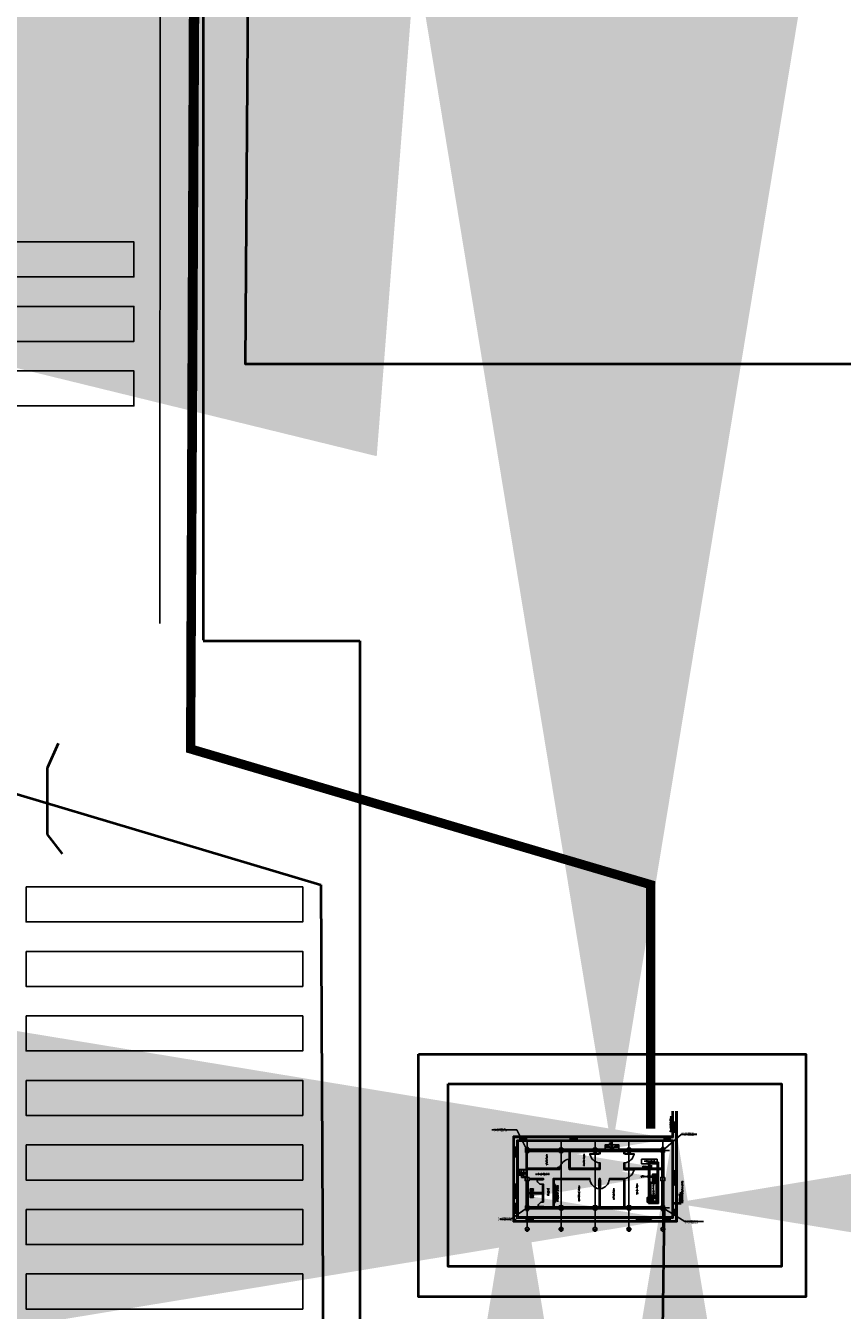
# Model space of a CAD drawing. Header units: inches. Extents: x 727810 to 1461440, y 2714588 to 5435005.
# Tile 158 of 233: x 729934 to 730022, y 2715628 to 2715768. Entities that reach past the tile are written whole.
import ezdxf

# ---------------------------------------------------------------- set-up
doc = ezdxf.new("R2010")
doc.units = ezdxf.units.IN
doc.header["$MEASUREMENT"] = 0
doc.linetypes.add('HIDDEN', pattern=[0.375, 0.25, -0.125])
doc.layers.add('AM_5', color=3, linetype='Continuous', lineweight=15)
for name, color, linetype in [('DETAILS', 7, 'Continuous'), ('Inverter Room', 7, 'Continuous'), ('MCR RooM', 7, 'Continuous'), ('pl cable iength', 7, 'Continuous'), ('POLYLINE', 3, 'Continuous'), ('ROAD', 7, 'Continuous'), ('Saatvik', 5, 'Continuous'), ('saatvik tables new', 7, 'Continuous')]:
    doc.layers.add(name, color=color, linetype=linetype)
doc.styles.add('ROMANCE', font='romand.shx', dxfattribs={"width": 0.75, "height": 0.2})
doc.styles.add('ROMANS', font='ROMANS.shx', dxfattribs={"height": 10})
doc.styles.get("Standard").update_dxf_attribs({"font": 'arial.ttf'})
doc.dimstyles.new('AM_ISO$7', dxfattribs={"dimtxt": 3.5, "dimasz": 3.5, "dimexe": 1, "dimexo": 1, "dimgap": 1.5, "dimtad": 1, "dimdsep": 46, "dimtxsty": 'Standard', "dimcen": 0, "dimclrd": 256, "dimclre": 256, "dimclrt": 2, "dimadec": 0, "dimazin": 2, "dimtp": 0.1, "dimtm": 0.1, "dimtfac": 0.71, "dimtdec": 3, "dimtmove": 0, "dimatfit": 3, "dimfxl": 1, "dimlwd": -1, "dimlwe": -1, "dimarcsym": 1})
doc.dimstyles.new('ROMANS$7', dxfattribs={"dimscale": 100, "dimtxt": 2.5, "dimasz": 2, "dimexe": 20, "dimexo": 20, "dimgap": 0.5, "dimtad": 1, "dimdec": 0, "dimrnd": 5, "dimzin": 0, "dimdsep": 46, "dimtxsty": 'ROMANS', "dimcen": 0.09, "dimdle": 20, "dimclrd": 256, "dimclre": 256, "dimclrt": 3, "dimadec": 0, "dimazin": 0, "dimtfac": 20, "dimtdec": 0, "dimtix": 1, "dimtmove": 2, "dimatfit": 3, "dimfxl": 1, "dimtolj": 1, "dimtzin": 0, "dimarcsym": 0})
pattern_1 = [(225, (727601.17209, 2713535.84576), (0.132582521, -0.132582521), []), (225, (727601.0837, 2713535.84576), (0.132582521, -0.132582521), [])]

# ---------------------------------------------------------------- blocks, each defined once
blk = doc.blocks.new('door')
blk.add_line((-469, -340), (-558, -340))
blk.add_lwpolyline([(-469, -340), (130, -340), (130, -314), (-469, -314)], close=True)
blk.add_arc((-373, -338), 503, 2.67861, 98.01433)
blk = doc.blocks.new('d1')
blk.add_line((491, -162), (491, -305))
blk.add_lwpolyline([(491, -162), (491, 803), (450, 803), (450, -162)], close=True)
blk.add_arc((670, -369), 1192, 100.60671, 171.36194)
blk = doc.blocks.new('d2')
blk.add_line((-798, 284), (-798, 399))
blk.add_lwpolyline([(-798, 341), (-772, 341), (-772, -288), (-798, -288)], close=True)
blk.add_arc((-869, 555), 849, 276.53786, 345.39941)
blk = doc.blocks.new('A$C38755C0C')
at = {"layer": 'DETAILS', "color": 3, "lineweight": 40}
for p, q in [((0.46, 11.97), (1.64, 9.29)), ((7.43, 11.97), (6.25, 9.29)), ((1.64, 9.29), (1.64, 2.09)), ((6.25, 9.29), (6.25, 2.09)), ((1.64, 2.09), (0, 0)), ((6.25, 2.09), (7.89, 0))]:
    blk.add_line(p, q, dxfattribs=at)
blk = doc.blocks.new('djjmgl')
h = blk.add_hatch()
h.set_pattern_fill('ANSI32', color=251, scale=0.5, angle=180)
h.set_pattern_definition(pattern_1)
h.paths.add_polyline_path([(730001.96, 2715642.07), (730001.96, 2715640.77), (730001.36, 2715640.77), (730001.36, 2715642.07)], flags=16)
h.paths.add_polyline_path([(730002.06, 2715642.17), (730002.06, 2715640.67), (730001.26, 2715640.67), (730001.26, 2715642.17)])
h.paths.add_polyline_path([(730001.96, 2715642.42), (730001.66, 2715642.42), (730001.66, 2715642.97), (730001.96, 2715642.97)], flags=16)
h.paths.add_polyline_path([(730002.06, 2715642.32), (730001.56, 2715642.32), (730001.56, 2715643.07), (730002.06, 2715643.07)])
h = blk.add_hatch()
h.set_pattern_fill('ANSI32', color=251, scale=0.5, angle=180)
h.set_pattern_definition(pattern_1)
h.paths.add_polyline_path([(730001.96, 2715640.42), (730001.06, 2715640.42), (730001.06, 2715640.12), (730001.96, 2715640.12)], flags=16)
h.paths.add_polyline_path([(730002.06, 2715640.52), (730000.96, 2715640.52), (730000.96, 2715640.02), (730002.06, 2715640.02)])
at = {"layer": 'MCR RooM'}
h = blk.add_hatch(dxfattribs=at)
h.set_pattern_fill('ANSI32', color=1, scale=0.5, angle=180)
h.set_pattern_definition(pattern_1)
h.paths.add_polyline_path([(729987.83, 2715643.57), (729987.95, 2715643.57), (729987.95, 2715645.41), (729987.83, 2715645.41)])
h = blk.add_hatch(dxfattribs=at)
h.set_pattern_fill('ANSI32', color=1, scale=0.5, angle=180)
h.set_pattern_definition(pattern_1)
h.paths.add_polyline_path([(729989.01, 2715645.52), (729989.01, 2715645.75), (729988.12, 2715645.75), (729988.12, 2715645.52)])
h = blk.add_hatch(dxfattribs=at)
h.set_pattern_fill('ANSI32', color=1, scale=0.5, angle=180)
h.set_pattern_definition(pattern_1)
h.paths.add_polyline_path([(729990.01, 2715645.52), (729991.45, 2715645.52), (729991.45, 2715645.75), (729990.01, 2715645.75)])
h = blk.add_hatch(dxfattribs=at)
h.set_pattern_fill('ANSI32', color=1, scale=0.5, angle=180)
h.set_pattern_definition(pattern_1)
h.paths.add_polyline_path([(729993.02, 2715645.52), (729993.02, 2715645.75), (729991.8, 2715645.75), (729991.8, 2715645.52)])
h = blk.add_hatch(dxfattribs=at)
h.set_pattern_fill('ANSI32', color=1, scale=0.5, angle=180)
h.set_pattern_definition(pattern_1)
h.paths.add_polyline_path([(729992.6, 2715643.57), (729992.49, 2715643.57), (729992.49, 2715645.52), (729992.6, 2715645.52)])
h = blk.add_hatch(dxfattribs=at)
h.set_pattern_fill('ANSI32', color=1, scale=0.5, angle=180)
h.set_pattern_definition(pattern_1)
h.paths.add_polyline_path([(729993.84, 2715645.52), (729993.32, 2715645.52), (729993.32, 2715645.75), (729993.84, 2715645.75)])
h = blk.add_hatch(dxfattribs=at)
h.set_pattern_fill('ANSI32', color=1, scale=0.5, angle=180)
h.set_pattern_definition(pattern_1)
h.paths.add_polyline_path([(729994.84, 2715645.75), (729994.84, 2715645.52), (729995.14, 2715645.52), (729995.14, 2715645.75)])
h = blk.add_hatch(dxfattribs=at)
h.set_pattern_fill('ANSI32', color=1, scale=0.5, angle=180)
h.set_pattern_definition(pattern_1)
h.paths.add_polyline_path([(729996.41, 2715645.52), (729995.49, 2715645.52), (729995.49, 2715645.75), (729996.41, 2715645.75)])
h = blk.add_hatch(dxfattribs=at)
h.set_pattern_fill('ANSI32', color=1, scale=0.5, angle=180)
h.set_pattern_definition(pattern_1)
h.paths.add_polyline_path([(729995.75, 2715645.27), (729995.87, 2715645.27), (729995.87, 2715645.52), (729995.75, 2715645.52)])
h = blk.add_hatch(dxfattribs=at)
h.set_pattern_fill('ANSI32', color=1, scale=0.5, angle=180)
h.set_pattern_definition(pattern_1)
h.paths.add_polyline_path([(729997.91, 2715645.52), (729998.82, 2715645.52), (729998.82, 2715645.75), (729997.91, 2715645.75)])
h = blk.add_hatch(dxfattribs=at)
h.set_pattern_fill('ANSI32', color=1, scale=0.5, angle=180)
h.set_pattern_definition(pattern_1)
h.paths.add_polyline_path([(729998.45, 2715645.27), (729998.56, 2715645.27), (729998.56, 2715645.52), (729998.45, 2715645.52)])
h = blk.add_hatch(dxfattribs=at)
h.set_pattern_fill('ANSI32', color=1, scale=0.5, angle=180)
h.set_pattern_definition(pattern_1)
h.paths.add_polyline_path([(730000.22, 2715645.52), (730000.22, 2715645.75), (729999.17, 2715645.75), (729999.17, 2715645.52)])
h = blk.add_hatch(dxfattribs=at)
h.set_pattern_fill('ANSI32', color=1, scale=0.5, angle=180)
h.set_pattern_definition(pattern_1)
h.paths.add_polyline_path([(730002.5, 2715645.52), (730002.5, 2715645.75), (730001.22, 2715645.75), (730001.22, 2715645.52)])
h = blk.add_hatch(dxfattribs=at)
h.set_pattern_fill('ANSI32', color=1, scale=0.5, angle=180)
h.set_pattern_definition(pattern_1)
h.paths.add_polyline_path([(730002.79, 2715645.1), (730002.56, 2715645.1), (730002.56, 2715645.27), (730002.79, 2715645.27)])
h = blk.add_hatch(dxfattribs=at)
h.set_pattern_fill('ANSI32', color=1, scale=0.5, angle=180)
h.set_pattern_definition(pattern_1)
h.paths.add_polyline_path([(729991.49, 2715643.57), (729987.95, 2715643.57), (729987.95, 2715643.69), (729991.49, 2715643.69)])
h = blk.add_hatch(dxfattribs=at)
h.set_pattern_fill('ANSI32', color=1, scale=0.5, angle=180)
h.set_pattern_definition(pattern_1)
h.paths.add_polyline_path([(729995.75, 2715643.57), (729992.6, 2715643.57), (729992.6, 2715643.69), (729995.75, 2715643.69)])
h = blk.add_hatch(dxfattribs=at)
h.set_pattern_fill('ANSI32', color=1, scale=0.5, angle=180)
h.set_pattern_definition(pattern_1)
h.paths.add_polyline_path([(729995.87, 2715643.57), (729995.75, 2715643.57), (729995.75, 2715644.27), (729995.87, 2715644.27)])
h = blk.add_hatch(dxfattribs=at)
h.set_pattern_fill('ANSI32', color=1, scale=0.5, angle=180)
h.set_pattern_definition(pattern_1)
h.paths.add_polyline_path([(729998.56, 2715643.57), (729998.45, 2715643.57), (729998.45, 2715644.27), (729998.56, 2715644.27)])
h.paths.add_polyline_path([(730002.56, 2715643.57), (730002.56, 2715643.69), (729998.56, 2715643.69), (729998.56, 2715643.57)])
at = {"layer": 'MCR RooM', "ltscale": 0.5}
h = blk.add_hatch(dxfattribs=at)
h.set_pattern_fill('ANSI32', color=1, scale=0.5, angle=180)
h.set_pattern_definition([(225, (727599.27609, 2713515.16507), (0.132582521, -0.132582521), []), (225, (727599.1877, 2713515.16507), (0.132582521, -0.132582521), [])])
h.paths.add_polyline_path([(730002.79, 2715644.1), (730002.68, 2715644.1), (730002.68, 2715642.7), (730002.79, 2715642.7)])
h.paths.add_polyline_path([(730002.68, 2715644.1), (730002.56, 2715644.1), (730002.56, 2715642.7), (730002.68, 2715642.7)])
at = {"layer": 'MCR RooM'}
h = blk.add_hatch(dxfattribs=at)
h.set_pattern_fill('ANSI32', color=1, scale=0.5, angle=180)
h.set_pattern_definition(pattern_1)
h.paths.add_polyline_path([(729987.83, 2715641.85), (729988.06, 2715641.85), (729988.06, 2715642.35), (729987.83, 2715642.35)])
h = blk.add_hatch(dxfattribs=at)
h.set_pattern_fill('ANSI32', color=1, scale=0.5, angle=180)
h.set_pattern_definition(pattern_1)
h.paths.add_polyline_path([(729989.72, 2715642.46), (729989.72, 2715642.57), (729988.17, 2715642.57), (729988.17, 2715642.46)])
h = blk.add_hatch(dxfattribs=at)
h.set_pattern_fill('ANSI32', color=1, scale=0.5, angle=180)
h.set_pattern_definition(pattern_1)
h.paths.add_polyline_path([(729994.75, 2715642.46), (729990.76, 2715642.46), (729990.76, 2715642.57), (729994.75, 2715642.57)])
h = blk.add_hatch(dxfattribs=at)
h.set_pattern_fill('ANSI32', color=1, scale=0.5, angle=180)
h.set_pattern_definition(pattern_1)
h.paths.add_polyline_path([(729990.76, 2715639.52), (729990.87, 2715639.52), (729990.87, 2715642.46), (729990.76, 2715642.46)])
h = blk.add_hatch(dxfattribs=at)
h.set_pattern_fill('ANSI32', color=1, scale=0.5, angle=180)
h.set_pattern_definition(pattern_1)
h.paths.add_polyline_path([(729995.87, 2715639.52), (729995.75, 2715639.52), (729995.75, 2715642.57), (729995.87, 2715642.57)])
h = blk.add_hatch(dxfattribs=at)
h.set_pattern_fill('ANSI32', color=1, scale=0.5, angle=180)
h.set_pattern_definition(pattern_1)
h.paths.add_polyline_path([(729998.56, 2715642.46), (729996.87, 2715642.46), (729996.87, 2715642.57), (729998.56, 2715642.57)])
h = blk.add_hatch(dxfattribs=at)
h.set_pattern_fill('ANSI32', color=1, scale=0.5, angle=180)
h.set_pattern_definition(pattern_1)
h.paths.add_polyline_path([(729998.45, 2715642.46), (729998.56, 2715642.46), (729998.56, 2715639.52), (729998.45, 2715639.52)])
at = {"layer": 'MCR RooM', "ltscale": 0.5}
h = blk.add_hatch(dxfattribs=at)
h.set_pattern_fill('ANSI32', color=1, scale=0.5, angle=180)
h.set_pattern_definition([(225, (727599.27609, 2713513.4151), (0.132582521, -0.132582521), []), (225, (727599.1877, 2713513.4151), (0.132582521, -0.132582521), [])])
h.paths.add_polyline_path([(730002.79, 2715642.35), (730002.68, 2715642.35), (730002.68, 2715639.63), (730002.79, 2715639.63)])
h.paths.add_polyline_path([(730002.68, 2715642.35), (730002.56, 2715642.35), (730002.56, 2715639.63), (730002.68, 2715639.63)])
at = {"layer": 'MCR RooM'}
h = blk.add_hatch(dxfattribs=at)
h.set_pattern_fill('ANSI32', color=1, scale=0.5, angle=180)
h.set_pattern_definition(pattern_1)
h.paths.add_polyline_path([(729988.06, 2715640.36), (729987.83, 2715640.36), (729987.83, 2715641.35), (729988.06, 2715641.35)])
h = blk.add_hatch(dxfattribs=at)
h.set_pattern_fill('ANSI32', color=1, scale=0.5, angle=180)
h.set_pattern_definition(pattern_1)
h.paths.add_polyline_path([(729989.72, 2715640.02), (729989.6, 2715640.02), (729989.6, 2715641.96), (729989.72, 2715641.96)])
h.paths.add_polyline_path([(729989.6, 2715640.93), (729988.06, 2715640.93), (729988.06, 2715641.05), (729989.6, 2715641.05)])
edge = h.paths.add_edge_path(flags=17)
edge.add_line((729989.6, 2715640.93), (729988.06, 2715640.93))
h = blk.add_hatch(dxfattribs=at)
h.set_pattern_fill('ANSI32', color=1, scale=0.5, angle=180)
h.set_pattern_definition(pattern_1)
h.paths.add_polyline_path([(729989.6, 2715640.93), (729988.06, 2715640.93), (729988.06, 2715641.05), (729989.6, 2715641.05)])
h = blk.add_hatch(dxfattribs=at)
h.set_pattern_fill('ANSI32', color=1, scale=0.5, angle=180)
h.set_pattern_definition(pattern_1)
h.paths.add_polyline_path([(729990.02, 2715639.29), (729990.02, 2715639.52), (729988.12, 2715639.52), (729988.12, 2715639.29)])
h = blk.add_hatch(dxfattribs=at)
h.set_pattern_fill('ANSI32', color=1, scale=0.5, angle=180)
h.set_pattern_definition(pattern_1)
h.paths.add_polyline_path([(729991.45, 2715639.29), (729990.52, 2715639.29), (729990.52, 2715639.52), (729991.45, 2715639.52)])
h = blk.add_hatch(dxfattribs=at)
h.set_pattern_fill('ANSI32', color=1, scale=0.5, angle=180)
h.set_pattern_definition(pattern_1)
h.paths.add_polyline_path([(729996.76, 2715639.29), (729995.49, 2715639.29), (729995.49, 2715639.52), (729996.76, 2715639.52)])
h.paths.add_polyline_path([(729995.14, 2715639.29), (729993.71, 2715639.29), (729993.71, 2715639.52), (729995.14, 2715639.52)])
h.paths.add_polyline_path([(729992.71, 2715639.29), (729991.8, 2715639.29), (729991.8, 2715639.52), (729992.71, 2715639.52)])
h.paths.add_polyline_path([(729997.76, 2715639.52), (729997.76, 2715639.29), (729998.82, 2715639.29), (729998.82, 2715639.52)])
h = blk.add_hatch(dxfattribs=at)
h.set_pattern_fill('ANSI32', color=1, scale=0.5, angle=180)
h.set_pattern_definition(pattern_1)
h.paths.add_polyline_path([(730000.22, 2715639.29), (730000.22, 2715639.52), (729999.17, 2715639.52), (729999.17, 2715639.29)])
h = blk.add_hatch(dxfattribs=at)
h.set_pattern_fill('ANSI32', color=1, scale=0.5, angle=180)
h.set_pattern_definition(pattern_1)
h.paths.add_polyline_path([(730001.22, 2715639.52), (730001.22, 2715639.29), (730002.5, 2715639.29), (730002.5, 2715639.52)])
at = {"color": 1}
for p, q in [((729987.83, 2715643.57), (729987.83, 2715645.41)), ((729987.95, 2715643.69), (729987.95, 2715645.41)), ((729991.45, 2715645.52), (729988.12, 2715645.52)), ((729989.01, 2715645.52), (729989.01, 2715645.75)), ((729990.01, 2715645.75), (729989.01, 2715645.75)), ((729990.01, 2715645.67), (729989.01, 2715645.67)), ((729990.01, 2715645.6), (729989.01, 2715645.6)), ((729990.01, 2715645.52), (729990.01, 2715645.75)), ((729995.14, 2715645.75), (729991.8, 2715645.75)), ((729992.49, 2715645.52), (729991.8, 2715645.52)), ((729992.49, 2715643.57), (729992.49, 2715645.52)), ((729993.84, 2715645.52), (729992.6, 2715645.52)), ((729992.6, 2715643.69), (729992.6, 2715645.52)), ((729993.02, 2715645.52), (729993.02, 2715645.75)), ((729993.32, 2715645.67), (729993.02, 2715645.6)), ((729993.32, 2715645.6), (729993.02, 2715645.67)), ((729995.14, 2715645.52), (729993.31, 2715645.52)), ((729993.32, 2715645.52), (729993.32, 2715645.75)), ((729993.84, 2715645.52), (729993.84, 2715645.75)), ((729994.84, 2715645.67), (729993.84, 2715645.67)), ((729994.84, 2715645.6), (729993.84, 2715645.6)), ((729994.84, 2715645.6), (729993.84, 2715645.6)), ((729994.84, 2715645.52), (729994.84, 2715645.75)), ((729996.41, 2715645.75), (729995.49, 2715645.75)), ((729996.41, 2715645.52), (729995.49, 2715645.52)), ((729996.41, 2715645.52), (729996.41, 2715645.75)), ((729997.16, 2715645.58), (729996.41, 2715645.58)), ((729997.91, 2715645.52), (729996.41, 2715645.52)), ((729997.16, 2715645.52), (729997.16, 2715645.58)), ((729997.16, 2715645.58), (729997.91, 2715645.58)), ((729997.91, 2715645.52), (729997.91, 2715645.75)), ((729997.91, 2715645.75), (729998.82, 2715645.75)), ((729998.82, 2715645.52), (729997.91, 2715645.52)), ((729999.17, 2715645.75), (730002.5, 2715645.75)), ((729999.17, 2715645.52), (730002.5, 2715645.52)), ((730000.22, 2715645.75), (730000.22, 2715645.52)), ((730001.22, 2715645.67), (730000.22, 2715645.67)), ((730001.22, 2715645.6), (730000.22, 2715645.6)), ((730001.22, 2715645.75), (730001.22, 2715645.52)), ((730002.56, 2715645.41), (730002.56, 2715643.8)), ((730002.79, 2715645.1), (730002.56, 2715645.1)), ((730002.64, 2715644.1), (730002.64, 2715645.1)), ((730002.71, 2715644.1), (730002.71, 2715645.1)), ((730002.79, 2715645.41), (730002.79, 2715643.8)), ((729991.49, 2715643.57), (729987.83, 2715643.57)), ((729991.26, 2715643.69), (729987.95, 2715643.69)), ((729991.49, 2715643.82), (729991.26, 2715643.82)), ((729991.26, 2715643.82), (729991.26, 2715643.69)), ((729991.49, 2715643.57), (729991.49, 2715643.82)), ((729995.87, 2715643.57), (729992.49, 2715643.57)), ((729995.75, 2715643.69), (729992.6, 2715643.69)), ((729995.75, 2715643.69), (729995.75, 2715644.27)), ((729995.87, 2715644.27), (729995.75, 2715644.27)), ((729995.87, 2715643.57), (729995.87, 2715644.27)), ((729998.45, 2715643.57), (729998.45, 2715644.27)), ((729998.56, 2715644.27), (729998.45, 2715644.27)), ((729998.45, 2715643.57), (730002.56, 2715643.57)), ((729998.56, 2715643.69), (729998.56, 2715644.27)), ((729998.56, 2715643.69), (730002.56, 2715643.69)), ((730000.36, 2715644.69), (730002.06, 2715644.69)), ((730000.36, 2715644.69), (730000.36, 2715644.19)), ((730000.36, 2715644.19), (730001.26, 2715644.19)), ((730002.06, 2715644.69), (730002.06, 2715644.19)), ((730002.79, 2715644.1), (730002.56, 2715644.1)), ((730002.56, 2715643.69), (730002.56, 2715643.69)), ((729987.83, 2715639.63), (729987.83, 2715642.35)), ((729988.06, 2715641.05), (729988.06, 2715642.35)), ((729989.72, 2715642.57), (729988.17, 2715642.57)), ((729989.72, 2715642.46), (729988.17, 2715642.46)), ((729989.72, 2715642.46), (729989.72, 2715642.57)), ((729990.76, 2715639.52), (729990.76, 2715642.57)), ((729990.76, 2715642.57), (729994.75, 2715642.57)), ((729990.87, 2715639.52), (729990.87, 2715642.46)), ((729990.87, 2715642.46), (729994.75, 2715642.46)), ((729994.75, 2715642.46), (729994.75, 2715642.57)), ((729995.75, 2715639.52), (729995.75, 2715642.57)), ((729995.75, 2715642.57), (729995.87, 2715642.57)), ((729995.87, 2715639.52), (729995.87, 2715642.57)), ((729996.87, 2715642.46), (729996.87, 2715642.57)), ((729996.87, 2715642.57), (729998.56, 2715642.57)), ((729996.87, 2715642.46), (729998.45, 2715642.46)), ((729998.56, 2715639.52), (729998.56, 2715642.57)), ((730002.56, 2715642.35), (730002.56, 2715639.63)), ((730002.79, 2715642.35), (730002.79, 2715639.63)), ((729987.83, 2715641.85), (729988.06, 2715641.85)), ((729987.83, 2715641.7), (729988.06, 2715641.7)), ((729987.83, 2715641.5), (729988.06, 2715641.5)), ((729987.83, 2715641.35), (729988.06, 2715641.35)), ((729987.91, 2715641.7), (729987.91, 2715641.85)), ((729987.98, 2715641.5), (729987.91, 2715641.7)), ((729987.91, 2715641.5), (729987.98, 2715641.7)), ((729987.91, 2715641.35), (729987.91, 2715641.5)), ((729987.98, 2715641.7), (729987.98, 2715641.85)), ((729987.98, 2715641.35), (729987.98, 2715641.5)), ((729989.6, 2715641.05), (729988.06, 2715641.05)), ((729988.06, 2715639.63), (729988.06, 2715640.93)), ((729989.6, 2715640.93), (729988.06, 2715640.93)), ((729988.27, 2715641.25), (729988.27, 2715641.41)), ((729988.27, 2715641.25), (729988.62, 2715641.25)), ((729988.27, 2715641.25), (729988.27, 2715641.21)), ((729988.27, 2715641.21), (729988.62, 2715641.21)), ((729988.29, 2715641.26), (729988.59, 2715641.26)), ((729988.29, 2715641.25), (729988.29, 2715641.26)), ((729988.37, 2715641.08), (729988.51, 2715641.08)), ((729988.37, 2715641.06), (729988.37, 2715641.08)), ((729988.37, 2715640.92), (729988.37, 2715640.9)), ((729988.37, 2715640.9), (729988.51, 2715640.9)), ((729988.39, 2715641.08), (729988.39, 2715641.12)), ((729988.39, 2715640.9), (729988.39, 2715640.86)), ((729988.41, 2715641.12), (729988.41, 2715641.08)), ((729988.41, 2715640.86), (729988.41, 2715640.9)), ((729988.47, 2715641.08), (729988.47, 2715641.12)), ((729988.47, 2715640.9), (729988.47, 2715640.86)), ((729988.49, 2715641.12), (729988.49, 2715641.08)), ((729988.49, 2715640.86), (729988.49, 2715640.9)), ((729988.51, 2715641.08), (729988.51, 2715641.06)), ((729988.51, 2715640.9), (729988.51, 2715640.92)), ((729988.61, 2715641.4), (729988.56, 2715641.4)), ((729988.56, 2715641.4), (729988.56, 2715641.38)), ((729988.56, 2715641.38), (729988.61, 2715641.38)), ((729988.59, 2715641.26), (729988.59, 2715641.25)), ((729988.61, 2715641.41), (729988.61, 2715641.25)), ((729988.62, 2715641.21), (729988.62, 2715641.25)), ((729989.6, 2715641.05), (729989.6, 2715641.96)), ((729989.72, 2715641.96), (729989.6, 2715641.96)), ((729989.6, 2715640.02), (729989.6, 2715640.93)), ((729989.72, 2715640.02), (729989.72, 2715641.96)), ((729987.83, 2715640.36), (729988.06, 2715640.36)), ((729987.83, 2715640.21), (729988.06, 2715640.21)), ((729987.83, 2715640.01), (729988.06, 2715640.01)), ((729987.83, 2715639.86), (729988.06, 2715639.86)), ((729987.91, 2715640.21), (729987.91, 2715640.36)), ((729987.91, 2715640.01), (729987.98, 2715640.21)), ((729987.98, 2715640.01), (729987.91, 2715640.21)), ((729987.91, 2715639.86), (729987.91, 2715640.01)), ((729987.98, 2715640.21), (729987.98, 2715640.36)), ((729987.98, 2715639.86), (729987.98, 2715640.01)), ((729991.45, 2715639.52), (729988.12, 2715639.52)), ((729988.27, 2715640.77), (729988.62, 2715640.77)), ((729988.27, 2715640.73), (729988.27, 2715640.77)), ((729988.27, 2715640.73), (729988.62, 2715640.73)), ((729988.27, 2715640.73), (729988.27, 2715640.57)), ((729988.29, 2715640.73), (729988.29, 2715640.72)), ((729988.29, 2715640.72), (729988.59, 2715640.72)), ((729988.56, 2715640.6), (729988.61, 2715640.6)), ((729988.56, 2715640.58), (729988.56, 2715640.6)), ((729988.61, 2715640.58), (729988.56, 2715640.58)), ((729988.59, 2715640.72), (729988.59, 2715640.73)), ((729988.61, 2715640.57), (729988.61, 2715640.73)), ((729988.62, 2715640.77), (729988.62, 2715640.73)), ((729989.72, 2715640.02), (729989.6, 2715640.02)), ((729990.02, 2715639.29), (729990.02, 2715639.52)), ((729990.17, 2715639.44), (729990.02, 2715639.44)), ((729990.17, 2715639.29), (729990.17, 2715639.52)), ((729990.37, 2715639.44), (729990.17, 2715639.37)), ((729990.37, 2715639.37), (729990.17, 2715639.44)), ((729990.37, 2715639.29), (729990.37, 2715639.52)), ((729990.52, 2715639.44), (729990.37, 2715639.44)), ((729990.52, 2715639.29), (729990.52, 2715639.52)), ((729995.14, 2715639.52), (729991.8, 2715639.52)), ((729992.71, 2715639.29), (729992.71, 2715639.52)), ((729993.71, 2715639.44), (729992.71, 2715639.44)), ((729993.71, 2715639.29), (729993.71, 2715639.52)), ((729998.82, 2715639.52), (729995.49, 2715639.52)), ((729996.76, 2715639.52), (729996.76, 2715639.29)), ((729997.76, 2715639.44), (729996.76, 2715639.44)), ((729997.76, 2715639.52), (729997.76, 2715639.29)), ((730002.5, 2715639.52), (729999.17, 2715639.52)), ((730000.22, 2715639.29), (730000.22, 2715639.52)), ((730001.22, 2715639.44), (730000.22, 2715639.44)), ((730001.26, 2715640.02), (730000.96, 2715640.02)), ((730001.22, 2715639.29), (730001.22, 2715639.52)), ((729990.87, 2715639.29), (729988.12, 2715639.29)), ((729990.17, 2715639.37), (729990.02, 2715639.37)), ((729990.52, 2715639.37), (729990.37, 2715639.37)), ((729995.14, 2715639.29), (729991.8, 2715639.29)), ((729993.71, 2715639.37), (729992.71, 2715639.37)), ((729997.76, 2715639.37), (729996.76, 2715639.37)), ((729997.78, 2715639.29), (729996.78, 2715639.29)), ((730002.5, 2715639.29), (729999.17, 2715639.29)), ((730001.22, 2715639.37), (730000.22, 2715639.37))]:
    blk.add_line(p, q, dxfattribs=at)
at = {"color": 1, "linetype": 'HIDDEN', "ltscale": 300}
for p, q in [((729989.01, 2715645.75), (729988.86, 2715645.75)), ((729990.01, 2715645.75), (729990.16, 2715645.75)), ((729993.84, 2715645.75), (729993.68, 2715645.75)), ((729994.84, 2715645.75), (729994.99, 2715645.75)), ((729996.41, 2715645.75), (729996.25, 2715645.75)), ((729997.91, 2715645.75), (729998.06, 2715645.75)), ((730000.22, 2715645.75), (730000.07, 2715645.75)), ((730001.22, 2715645.75), (730001.37, 2715645.75)), ((730002.79, 2715645.1), (730002.79, 2715645.25)), ((729987.83, 2715643.57), (729987.83, 2715643.72)), ((730002.79, 2715644.1), (730002.79, 2715643.94)), ((730002.79, 2715640.95), (730002.79, 2715640.79)), ((729992.71, 2715639.29), (729992.56, 2715639.29)), ((729993.71, 2715639.29), (729993.86, 2715639.29)), ((729996.76, 2715639.29), (729996.6, 2715639.29)), ((729997.76, 2715639.29), (729997.91, 2715639.29)), ((730000.22, 2715639.29), (730000.07, 2715639.29)), ((730001.22, 2715639.29), (730001.37, 2715639.29))]:
    blk.add_line(p, q, dxfattribs=at)
at = {"color": 6, "lineweight": 40}
blk.add_lwpolyline([(729979.36, 2715652.87), (730015.57, 2715652.87), (730015.57, 2715633.02), (729979.36, 2715633.02)], close=True, dxfattribs=at)
at = {"color": 6}
for points in [[(729987.83, 2715643.57), (729987.95, 2715643.57), (729987.95, 2715645.41), (729987.83, 2715645.41)], [(729990.01, 2715645.52), (729991.45, 2715645.52), (729991.45, 2715645.75), (729990.01, 2715645.75)], [(729992.6, 2715643.57), (729992.49, 2715643.57), (729992.49, 2715645.52), (729992.6, 2715645.52)], [(729993.84, 2715645.52), (729993.32, 2715645.52), (729993.32, 2715645.75), (729993.84, 2715645.75)], [(729996.41, 2715645.52), (729995.49, 2715645.52), (729995.49, 2715645.75), (729996.41, 2715645.75)], [(729995.87, 2715645.52), (729995.75, 2715645.52), (729995.75, 2715645.27), (729995.87, 2715645.27)], [(729997.91, 2715645.52), (729998.82, 2715645.52), (729998.82, 2715645.75), (729997.91, 2715645.75)], [(729998.56, 2715645.52), (729998.45, 2715645.52), (729998.45, 2715645.27), (729998.56, 2715645.27)], [(730002.79, 2715645.1), (730002.56, 2715645.1), (730002.56, 2715645.27), (730002.79, 2715645.27)], [(729991.49, 2715643.57), (729987.95, 2715643.57), (729987.95, 2715643.69), (729991.49, 2715643.69)], [(729995.75, 2715643.57), (729992.6, 2715643.57), (729992.6, 2715643.69), (729995.75, 2715643.69)], [(729995.87, 2715643.57), (729995.75, 2715643.57), (729995.75, 2715644.27), (729995.87, 2715644.27)], [(729998.56, 2715643.57), (729998.45, 2715643.57), (729998.45, 2715644.27), (729998.56, 2715644.27)], [(729994.75, 2715642.46), (729990.76, 2715642.46), (729990.76, 2715642.57), (729994.75, 2715642.57)], [(729990.76, 2715639.52), (729990.87, 2715639.52), (729990.87, 2715642.46), (729990.76, 2715642.46)], [(729998.56, 2715642.46), (729996.87, 2715642.46), (729996.87, 2715642.57), (729998.56, 2715642.57)], [(729998.45, 2715642.46), (729998.56, 2715642.46), (729998.56, 2715639.52), (729998.45, 2715639.52)], [(730002.06, 2715642.32), (730001.56, 2715642.32), (730001.56, 2715643.07), (730002.06, 2715643.07)], [(730001.96, 2715642.42), (730001.66, 2715642.42), (730001.66, 2715642.97), (730001.96, 2715642.97)], [(729988.06, 2715640.36), (729987.83, 2715640.36), (729987.83, 2715641.35), (729988.06, 2715641.35)], [(729989.6, 2715640.93), (729988.06, 2715640.93), (729988.06, 2715641.05), (729989.6, 2715641.05)], [(729988.27, 2715641.41), (729988.27, 2715641.45), (729988.62, 2715641.45), (729988.62, 2715641.41)], [(729988.34, 2715641.05), (729988.34, 2715641.06), (729988.54, 2715641.06), (729988.54, 2715641.05)], [(729988.34, 2715640.93), (729988.34, 2715640.92), (729988.54, 2715640.92), (729988.54, 2715640.93)], [(729989.72, 2715640.02), (729989.6, 2715640.02), (729989.6, 2715641.96), (729989.72, 2715641.96)], [(730001.96, 2715642.07), (730001.96, 2715640.77), (730001.36, 2715640.77), (730001.36, 2715642.07)], [(729988.27, 2715640.57), (729988.27, 2715640.53), (729988.62, 2715640.53), (729988.62, 2715640.57)], [(729991.45, 2715639.29), (729990.52, 2715639.29), (729990.52, 2715639.52), (729991.45, 2715639.52)], [(729992.71, 2715639.29), (729991.8, 2715639.29), (729991.8, 2715639.52), (729992.71, 2715639.52)], [(729995.14, 2715639.29), (729993.71, 2715639.29), (729993.71, 2715639.52), (729995.14, 2715639.52)], [(729996.76, 2715639.29), (729995.49, 2715639.29), (729995.49, 2715639.52), (729996.76, 2715639.52)], [(730001.96, 2715640.42), (730001.06, 2715640.42), (730001.06, 2715640.12), (730001.96, 2715640.12)]]:
    blk.add_lwpolyline(points, close=True, dxfattribs=at)
for points in [[(729988.12, 2715645.75), (729989.01, 2715645.75), (729989.01, 2715645.52), (729988.12, 2715645.52)], [(729991.8, 2715645.75), (729993.02, 2715645.75), (729993.02, 2715645.52), (729991.8, 2715645.52)], [(729995.14, 2715645.52), (729994.84, 2715645.52), (729994.84, 2715645.75), (729995.14, 2715645.75)], [(729999.17, 2715645.75), (730000.22, 2715645.75), (730000.22, 2715645.52), (729999.17, 2715645.52)], [(729999.17, 2715645.75), (730000.22, 2715645.75), (730000.22, 2715645.52), (729999.17, 2715645.52)], [(730002.5, 2715645.75), (730001.22, 2715645.75), (730001.22, 2715645.52), (730002.5, 2715645.52)], [(730002.56, 2715643.57), (729998.45, 2715643.57)], [(730002.56, 2715642.7), (730002.56, 2715644.1), (730002.79, 2715644.1), (730002.79, 2715642.7)], [(729988.06, 2715642.35), (729988.06, 2715641.85), (729987.83, 2715641.85), (729987.83, 2715642.35)], [(729988.17, 2715642.57), (729989.72, 2715642.57), (729989.72, 2715642.46), (729988.17, 2715642.46)], [(730002.06, 2715642.17), (730002.06, 2715640.67), (730001.26, 2715640.67), (730001.26, 2715642.17), (730002.06, 2715642.17)], [(729988.12, 2715639.52), (729990.02, 2715639.52), (729990.02, 2715639.29), (729988.12, 2715639.29)], [(729998.82, 2715639.29), (729997.76, 2715639.29), (729997.76, 2715639.52), (729998.82, 2715639.52)], [(729999.17, 2715639.52), (730000.22, 2715639.52), (730000.22, 2715639.29), (729999.17, 2715639.29)], [(730002.06, 2715640.52), (730000.96, 2715640.52), (730000.96, 2715640.02), (730002.06, 2715640.02), (730002.06, 2715640.52)], [(730002.5, 2715639.29), (730001.22, 2715639.29), (730001.22, 2715639.52), (730002.5, 2715639.52)], [(730001.26, 2715640.67), (730002.06, 2715640.67)]]:
    blk.add_lwpolyline(points, dxfattribs=at)
at = {"color": 6, "ltscale": 200}
blk.add_lwpolyline([(729995.87, 2715639.52), (729995.75, 2715639.52), (729995.75, 2715642.57), (729995.87, 2715642.57)], close=True, dxfattribs=at)
for centre in [(729987.95, 2715645.94), (730002.68, 2715645.94), (729987.94, 2715639.11), (730002.68, 2715639.11)]:
    blk.add_circle(centre, 0.075)
at = {"color": 1}
for centre, start, end in [((729988.44, 2715641.3), 208.0725, 331.9275), ((729988.44, 2715640.68), 28.0725, 151.9275)]:
    blk.add_arc(centre, 0.189, start, end, dxfattribs=at)
at = {"layer": 'AM_5', "color": 1}
blk.add_line((730000.11, 2715642.71), (730000.11, 2715642.71), dxfattribs=at)
at = {"layer": 'MCR RooM', "color": 1, "ltscale": 0.5}
for p, q in [((730003.68, 2715649.9), (730003.68, 2715647.17)), ((730003.79, 2715649.9), (730003.79, 2715647.05)), ((730004.09, 2715649.9), (730004.09, 2715637.99)), ((730004.21, 2715649.9), (730004.21, 2715637.88)), ((729986.42, 2715644.2), (729986.42, 2715647.17)), ((729986.42, 2715647.17), (729996.16, 2715647.17)), ((729986.42, 2715644.2), (729986.42, 2715647.17)), ((729986.42, 2715647.17), (729996.16, 2715647.17)), ((729986.53, 2715644.2), (729986.53, 2715647.05)), ((729986.53, 2715647.05), (729996.16, 2715647.05)), ((729986.53, 2715644.2), (729986.53, 2715647.05)), ((729986.53, 2715647.05), (729996.16, 2715647.05)), ((729986.83, 2715644.2), (729986.83, 2715646.75)), ((729986.83, 2715646.75), (729996.16, 2715646.75)), ((729986.83, 2715644.2), (729986.83, 2715646.75)), ((729986.83, 2715646.75), (729996.16, 2715646.75)), ((729986.95, 2715644.2), (729986.95, 2715646.64)), ((729986.95, 2715646.64), (729996.16, 2715646.64)), ((729986.95, 2715644.2), (729986.95, 2715646.64)), ((729986.95, 2715646.64), (729996.16, 2715646.64)), ((729996.16, 2715647.17), (730003.68, 2715647.17)), ((729996.16, 2715647.17), (730003.68, 2715647.17)), ((729996.16, 2715647.05), (730003.79, 2715647.05)), ((729996.16, 2715647.05), (730003.79, 2715647.05)), ((729996.16, 2715646.75), (730003.79, 2715646.75)), ((729996.16, 2715646.75), (730003.79, 2715646.75)), ((729996.16, 2715646.64), (730003.68, 2715646.64)), ((729996.16, 2715646.64), (730003.68, 2715646.64)), ((730003.68, 2715646.64), (730003.68, 2715638.41)), ((730003.68, 2715646.64), (730003.68, 2715638.41)), ((730003.79, 2715646.75), (730003.79, 2715638.29)), ((730003.79, 2715646.75), (730003.79, 2715638.29)), ((729986.42, 2715637.88), (729986.42, 2715644.2)), ((729986.53, 2715637.99), (729986.53, 2715644.2)), ((729986.83, 2715638.29), (729986.83, 2715644.2)), ((729986.95, 2715638.41), (729986.95, 2715644.2)), ((729986.83, 2715638.29), (729986.53, 2715637.99)), ((730003.79, 2715638.29), (729986.83, 2715638.29)), ((730003.68, 2715638.41), (729986.95, 2715638.41)), ((730004.21, 2715637.88), (729986.42, 2715637.88)), ((730004.09, 2715637.99), (729986.53, 2715637.99))]:
    blk.add_line(p, q, dxfattribs=at)
at = {"layer": 'MCR RooM', "color": 1, "ltscale": 2}
for p, q in [((729987.95, 2715637.3), (729987.95, 2715646.54)), ((729991.63, 2715637.3), (729991.63, 2715646.54)), ((729995.31, 2715637.3), (729995.31, 2715646.54)), ((729998.99, 2715637.3), (729998.99, 2715646.54)), ((730002.68, 2715637.3), (730002.68, 2715646.54)), ((729987.77, 2715645.64), (730003.4, 2715645.64)), ((729987.77, 2715639.41), (730003.4, 2715639.41))]:
    blk.add_line(p, q, dxfattribs=at)
at = {"layer": 'MCR RooM', "color": 1, "linetype": 'Continuous', "ltscale": 3}
for p, q in [((729996.41, 2715646.25), (729997.91, 2715646.25)), ((729996.41, 2715645.75), (729996.41, 2715646.25)), ((729996.41, 2715646), (729997.91, 2715646)), ((729996.41, 2715645.75), (729997.91, 2715645.75)), ((729997.91, 2715645.75), (729997.91, 2715646.25)), ((729987.33, 2715643.57), (729987.33, 2715642.7)), ((729987.58, 2715643.57), (729987.58, 2715642.7)), ((729987.83, 2715643.57), (729987.83, 2715642.7)), ((729987.72, 2715642.7), (729987.33, 2715642.7))]:
    blk.add_line(p, q, dxfattribs=at)
at = {"layer": 'MCR RooM', "color": 1}
for p, q in [((729990.94, 2715641.83), (729991.09, 2715641.83)), ((729991.09, 2715640.08), (729991.09, 2715641.83)), ((729990.94, 2715640.08), (729991.09, 2715640.08))]:
    blk.add_line(p, q, dxfattribs=at)
at = {"layer": 'MCR RooM', "color": 2, "ltscale": 3}
for points in [[(729987.77, 2715645.41), (729988.12, 2715645.41), (729988.12, 2715645.86), (729987.77, 2715645.86)], [(729991.45, 2715645.41), (729991.8, 2715645.41), (729991.8, 2715645.86), (729991.45, 2715645.86)], [(729995.14, 2715645.41), (729995.49, 2715645.41), (729995.49, 2715645.86), (729995.14, 2715645.86)], [(729998.82, 2715645.41), (729999.17, 2715645.41), (729999.17, 2715645.86), (729998.82, 2715645.86)], [(730002.5, 2715645.41), (730002.85, 2715645.41), (730002.85, 2715645.86), (730002.5, 2715645.86)], [(729988.17, 2715642.7), (729988.17, 2715642.35), (729987.72, 2715642.35), (729987.72, 2715642.7)], [(730002.9, 2715642.7), (730002.9, 2715642.35), (730002.45, 2715642.35), (730002.45, 2715642.7)], [(729987.77, 2715639.18), (729988.12, 2715639.18), (729988.12, 2715639.63), (729987.77, 2715639.63)], [(729991.45, 2715639.18), (729991.8, 2715639.18), (729991.8, 2715639.63), (729991.45, 2715639.63)], [(729995.14, 2715639.18), (729995.49, 2715639.18), (729995.49, 2715639.63), (729995.14, 2715639.63)], [(729998.82, 2715639.18), (729999.17, 2715639.18), (729999.17, 2715639.63), (729998.82, 2715639.63)], [(730002.5, 2715639.18), (730002.85, 2715639.18), (730002.85, 2715639.63), (730002.5, 2715639.63)]]:
    blk.add_lwpolyline(points, close=True, dxfattribs=at)
at = {"layer": 'MCR RooM', "color": 2, "linetype": 'HIDDEN', "ltscale": 700}
for points in [[(730002.21, 2715639.87), (730001.11, 2715639.87), (730001.11, 2715644.34), (730002.21, 2715644.34)], [(730002.06, 2715640.02), (730001.26, 2715640.02), (730001.26, 2715644.19), (730002.06, 2715644.19)]]:
    blk.add_lwpolyline(points, close=True, dxfattribs=at)
at = {"layer": 'MCR RooM', "color": 2}
blk.add_lwpolyline([(729990.94, 2715639.92), (729990.88, 2715639.92), (729990.88, 2715642), (729990.94, 2715642)], close=True, dxfattribs=at)
at = {"layer": 'MCR RooM', "linetype": 'ByBlock', "ltscale": 0.5}
for centre in [(729987.95, 2715637.08), (729991.63, 2715637.08), (729995.31, 2715637.08), (729998.99, 2715637.08), (730002.68, 2715637.08)]:
    blk.add_circle(centre, 0.212, dxfattribs=at)
at = {"layer": 'saatvik tables new', "color": 3, "lineweight": 40}
blk.add_lwpolyline([(729976.14, 2715656.09), (730018.2, 2715656.09), (730018.2, 2715629.75), (729976.14, 2715629.75)], close=True, dxfattribs=at)
for name, p, xscale, yscale, zscale, rotation in [('d1', (729995.56, 2715644.78), 0.001, 0.001, 0.001, 90), ('d2', (729997.2, 2715645.92), -0.001, 0.001, 0.001, 180), ('d2', (729997.11, 2715645.92), 0.001, 0.001, 0.001, 180), ('d1', (729998.75, 2715644.78), -0.001, 0.001, 0.001, 270), ('d1', (729987.78, 2715643.14), 0.0008749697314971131, 0.0008749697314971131, 0.0008749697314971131, 90), ('d1', (729998.75, 2715643.08), -0.001, 0.001, 0.001, 270), ('door', (729989.16, 2715642.12), 0.001, 0.001, 0.001, 180), ('d1', (729995.26, 2715642.27), -0.001, 0.001, 0.001, 180), ('d1', (729996.36, 2715642.27), 0.001, 0.001, 0.001, 180)]:
    blk.add_blockref(name, p, dxfattribs=dict(xscale=xscale, yscale=yscale, zscale=zscale, rotation=rotation))
at = {"yscale": 0.001, "zscale": 0.001}
for name, p, xscale in [('d1', (729992, 2715643.89), 0.001), ('door', (729989.27, 2715639.86), -0.001)]:
    blk.add_blockref(name, p, dxfattribs=dict(at, xscale=xscale))
at = {"color": 3, "lineweight": 40, "char_height": 0.15, "attachment_point": 1}
for s, insert, width in [('X = 729987.95     \\PY = 2715645.64', (729984.29, 2715648.06), 2.9942), (' X = 730002.68     \\PY= 2715645.64 ', (730004.64, 2715647.59), 3.0791), ('X = 729987.95     \\PY = 2715639.41     ', (729984.77, 2715638.39), 2.9475), ('X = 730002.68     \\PY = 2715639.41', (730005.06, 2715638.08), 2.9458)]:
    blk.add_mtext(s, dxfattribs=dict(at, insert=insert, width=width))
at = {"layer": 'DETAILS', "color": 3, "style": 'ROMANS', "width": 0.8}
for s, height, rotation, p in [('TO NEAREST DRAIN', 0.15, 90, (730003.61, 2715647.65, 0)), ('UP', 0.15, 90, (729997.05, 2715646.24, 0)), ('STORE ROOM', 0.15, 90, (729990.17, 2715644.05)), ('PANTRY ROOM', 0.15, 90, (729994.21, 2715643.98)), ('TRENCH', 0.125, 180, (730001.05, 2715643.94)), ('BATTERY ROOM', 0.125, 180, (730001.82, 2715644.52)), ('UP', 0.15, 180, (729987.2, 2715643.04, 0)), ('EMERGENCY EXIT', 0.15, 180, (729990.37, 2715643.12)), ('CHANNELS', 0.125, 180, (730001.08, 2715642.86)), ('FCBC', 0.125, 90, (730001.87, 2715642.52)), ('300Wx300D DRAIN', 0.15, 90, (730004.02, 2715641.82)), ('300Wx300D DRAIN', 0.15, 90, (729986.75, 2715640.37)), ('PASSAGE', 0.15, 90, (729990.32, 2715640.77)), ('PROJECTOR 2MX2M', 0.15, 90, (729991.34, 2715640.1)), ('CONFERNCE ROOM', 0.15, 90, (729993.66, 2715640.14)), ('OFFICE ROOM', 0.15, 90, (729997.43, 2715640.32)), ('SCADA ROOM', 0.15, 90, (729999.95, 2715640.88)), ('SCADA PANNEL', 0.125, 90, (730001.72, 2715640.89)), ('PLINTH PROTECTION (TYP)', 0.15, 90, (730004.87, 2715639.97)), ('ACDB', 0.125, 180, (730001.7, 2715640.36)), ('1200 WIDE ', 0.15, 90, (730004.6, 2715639.97)), ('300Wx300D DRAIN', 0.15, 180, (730001.45, 2715638.21))]:
    blk.add_text(s, height=height, rotation=rotation, dxfattribs=at).set_placement(p)
at = {"layer": 'MCR RooM', "ltscale": 6, "style": 'ROMANCE', "width": 0.75}
for s, p in [('E', (729988.04, 2715637.02)), ('D', (729991.72, 2715637.02)), ('C', (729995.41, 2715637.02)), ('B', (729999.09, 2715637.02)), ('A', (730002.77, 2715637.02))]:
    blk.add_text(s, height=0.2, rotation=90, dxfattribs=at).set_placement(p)
at = {"color": 3, "lineweight": 40}
for points, override in [([(729987.95, 2715645.64), (729986.83, 2715647.88), (729984.11, 2715647.88)], {"dimasz": 0.5, "dimtad": 0}), ([(730002.68, 2715645.64), (730004.65, 2715647.38), (730006.36, 2715647.38)], {"dimasz": 0.5, "dimtad": 0}), ([(729987.95, 2715639.41), (729986.16, 2715638.17), (729984.97, 2715638.17)], {"dimasz": 0.5, "dimtad": 0}), ([(730002.68, 2715639.41), (730005.06, 2715637.93), (730007.09, 2715637.93)], {"dimasz": 0.5, "dimgap": 1.5, "dimtad": 0})]:
    blk.add_leader(points, dimstyle='AM_ISO$7', override=override, dxfattribs=at)
at = {"layer": 'MCR RooM', "color": 1}
for points in [[(730003.96, 2715648.76, 0), (730003.96, 2715647.55, 0)], [(729987.95, 2715646.91, 0), (729987.06, 2715646.91, 0)], [(729987.95, 2715646.91, 0), (729987.06, 2715646.91, 0)], [(729993.44, 2715646.91, 0), (729992.55, 2715646.91, 0)], [(730003.57, 2715646.91, 0), (730002.75, 2715646.91, 0)], [(730003.57, 2715646.91, 0), (730002.75, 2715646.91, 0)], [(729986.7, 2715646.07, 0), (729986.7, 2715644.86, 0)], [(729986.7, 2715639.96, 0), (729986.7, 2715638.75, 0)], [(729988.67, 2715638.15, 0), (729987.78, 2715638.15, 0)], [(730003.54, 2715638.15, 0), (730002.76, 2715638.15, 0)], [(730003.96, 2715639.31, 0), (730003.96, 2715638.59, 0)]]:
    blk.add_leader(points, dimstyle='ROMANS$7', dxfattribs=at)
at = {"layer": 'MCR RooM', "color": 4, "linetype": 'ByBlock', "ltscale": 3}
for points in [[(729997.14, 2715645.7, 0), (729997.14, 2715646.52, 0)], [(729987.75, 2715643.14, 0), (729986.92, 2715643.14, 0)]]:
    blk.add_leader(points, dimstyle='ROMANS$7', dxfattribs=at)
at = {"layer": 'MCR RooM', "ltscale": 0.5}
for points in [[(730001.53, 2715643.88), (730001.07, 2715643.88)], [(730001.6, 2715642.77), (730001.1, 2715642.77)]]:
    blk.add_leader(points, dimstyle='ROMANS$7', override={"dimgap": 0.5, "dimtad": 0}, dxfattribs=at)
at = {"layer": 'MCR RooM'}
blk.add_leader([(730003.83, 2715639.92), (730004.66, 2715639.92), (730004.66, 2715641.1)], dimstyle='ROMANS$7', dxfattribs=at)

msp = doc.modelspace()

# ---------------------------------------------------------------- linework, layer by layer
at = {"layer": 'DETAILS', "color": 1, "lineweight": 40}
for p, q in [((729952.7748, 2716186.63014, -0.148), (729952.7748, 2715701.02092, -0.148)), ((729952.7748, 2716186.63014, -0.148), (729952.7748, 2715701.02092, -0.148)), ((729952.7748, 2715700.92117, -0.148), (729969.78965, 2715700.92117)), ((729952.7748, 2715700.92117, -0.148), (729969.78965, 2715700.92117)), ((729969.78965, 2715700.92117), (729969.78965, 2715584.27438)), ((729969.78965, 2715700.92117), (729969.78965, 2715584.27438))]:
    msp.add_line(p, q, dxfattribs=at)
at = {"layer": 'DETAILS', "color": 5, "lineweight": 40}
msp.add_line((729573.66084, 2715791.206), (729965.54167, 2715674.45438), dxfattribs=at)
msp.add_line((729573.66084, 2715791.206), (729965.54167, 2715674.45438), dxfattribs=at)
at = {"layer": 'pl cable iength', "color": 3, "lineweight": 40, "const_width": 1}
for points, elevation in [([(729970.6322, 2716177.59527), (729953.30298, 2716177.59527), (729951.41055, 2715689.19709), (730001.34728, 2715674.47179), (730001.34728, 2715648.00183)], -0.148), ([(729936.80794, 2716080.51122), (729953.20512, 2716080.51122), (729951.41055, 2715689.19709), (730001.34728, 2715674.47179), (730001.34728, 2715648.00183)], 0.29098), ([(729965.93867, 2715924.95953), (729952.6946, 2715924.95953), (729951.41055, 2715689.19709), (730001.34728, 2715674.47179), (730001.34728, 2715648.00183)], -0.296)]:
    msp.add_lwpolyline(points, dxfattribs=dict(at, elevation=elevation))
at = {"layer": 'pl cable iength', "color": 5, "lineweight": 40}
msp.add_lwpolyline([(729965.54167, 2715674.45438), (729965.97633, 2715586.63984)], dxfattribs=at)
at = {"layer": 'pl cable iength', "color": 3, "lineweight": 40, "const_width": 1}
msp.add_lwpolyline([(730001.34728, 2715674.47179), (730001.34728, 2715648.00183)], dxfattribs=at)
at = {"layer": 'pl cable iength', "color": 3, "lineweight": 40}
msp.add_lwpolyline([(729967.94967, 2715585.8028), (729967.94967, 2715626.43238), (730002.67509, 2715626.22838), (730002.85009, 2715639.18226)], dxfattribs=at)
at = {"layer": 'POLYLINE', "color": 0, "lineweight": 40}
msp.add_lwpolyline([(730442.80458, 2716088.0457), (730083.89503, 2716088.31715), (730083.69042, 2716070.16149), (730018.53272, 2716070.16149), (730018.51562, 2716082.81016), (729957.85311, 2716083.39526), (729957.74026, 2715787.13133), (729957.34995, 2715730.98165), (730025.33457, 2715730.98424), (730155.43941, 2715730.62144), (730155.43941, 2715737.87888), (730172.62508, 2715737.87888), (730172.92235, 2715772.34695), (730205.70977, 2715772.34695)], dxfattribs=at)
at = {"layer": 'ROAD'}
msp.add_line((729948.20379, 2716321.58101), (729948.08633, 2715702.8277), dxfattribs=at)
at = {"layer": 'Saatvik', "color": 5}
for points in [[(729915.20715, 2715744.2212), (729945.24715, 2715744.2212), (729945.24715, 2715740.4212), (729915.20715, 2715740.4212), (729915.20715, 2715744.2212)], [(729915.20715, 2715737.2212), (729945.24715, 2715737.2212), (729945.24715, 2715733.4212), (729915.20715, 2715733.4212), (729915.20715, 2715737.2212)], [(729915.20715, 2715730.2212), (729945.24715, 2715730.2212), (729945.24715, 2715726.4212), (729915.20715, 2715726.4212), (729915.20715, 2715730.2212)], [(729933.54204, 2715674.2212), (729963.58204, 2715674.2212), (729963.58204, 2715670.4212), (729933.54204, 2715670.4212), (729933.54204, 2715674.2212)], [(729933.54204, 2715667.2212), (729963.58204, 2715667.2212), (729963.58204, 2715663.4212), (729933.54204, 2715663.4212), (729933.54204, 2715667.2212)], [(729933.54204, 2715660.2212), (729963.58204, 2715660.2212), (729963.58204, 2715656.4212), (729933.54204, 2715656.4212), (729933.54204, 2715660.2212)], [(729933.54204, 2715653.2212), (729963.58204, 2715653.2212), (729963.58204, 2715649.4212), (729933.54204, 2715649.4212), (729933.54204, 2715653.2212)], [(729933.54204, 2715646.2212), (729963.58204, 2715646.2212), (729963.58204, 2715642.4212), (729933.54204, 2715642.4212), (729933.54204, 2715646.2212)], [(729933.54204, 2715639.2212), (729963.58204, 2715639.2212), (729963.58204, 2715635.4212), (729933.54204, 2715635.4212), (729933.54204, 2715639.2212)], [(729933.54204, 2715632.2212), (729963.58204, 2715632.2212), (729963.58204, 2715628.4212), (729933.54204, 2715628.4212), (729933.54204, 2715632.2212)]]:
    msp.add_lwpolyline(points, dxfattribs=at)

# ---------------------------------------------------------------- block references
at = {"layer": 'DETAILS', "color": 1, "lineweight": 40}
msp.add_blockref('A$C38755C0C', (729929.59193, 2715677.81747), dxfattribs=at)
at = {"layer": 'MCR RooM', "color": 3, "lineweight": 40}
msp.add_blockref('djjmgl', (0, 0), dxfattribs=at)

# ---------------------------------------------------------------- texts
at = {"color": 3, "lineweight": 40, "char_height": 0.15, "attachment_point": 1}
for s, insert, width in [('X = 729987.95     \\PY = 2715645.64', (729984.2934, 2715648.05627), 2.9941511), (' X = 730002.68     \\PY= 2715645.64 ', (730004.64795, 2715647.59439), 3.079125), ('X = 729987.95     \\PY = 2715639.41     ', (729984.77385, 2715638.38781), 2.9474514), ('X = 730002.68     \\PY = 2715639.41', (730005.067, 2715638.07785), 2.9458004)]:
    msp.add_mtext(s, dxfattribs=dict(at, insert=insert, width=width))

# ---------------------------------------------------------------- leaders
at = {"color": 3, "lineweight": 40}
for points, override in [([(729987.95279, 2715645.63765), (729986.83308, 2715647.87852), (729984.12041, 2715647.87751)], {"dimasz": 0.5, "dimtad": 0}), ([(730002.68279, 2715645.63765), (730004.65304, 2715647.37687), (730006.36561, 2715647.37687)], {"dimasz": 0.5, "dimtad": 0}), ([(729987.95279, 2715639.40765), (729986.16379, 2715638.16639), (729984.97509, 2715638.16639)], {"dimasz": 0.5, "dimtad": 0}), ([(730002.68279, 2715639.40765), (730005.067, 2715637.92782), (730007.09917, 2715637.92782)], {"dimasz": 0.5, "dimgap": 1.5, "dimtad": 0})]:
    msp.add_leader(points, dimstyle='AM_ISO$7', override=override, dxfattribs=at)
at = {"layer": 'Inverter Room', "ltscale": 0.5}
for points in [[(729987.25058, 2715923.0474, -0.148), (729987.00986, 2715922.0644, -0.148), (729986.44326, 2715922.07205, -0.148)], [(729989.95051, 2715923.0474, -0.37562), (729990.45219, 2715922.22926, -0.37562), (729990.78234, 2715922.23463, -0.37562)]]:
    msp.add_leader(points, dimstyle='ROMANS$7', override={"dimtxt": 150, "dimgap": 0.5, "dimtad": 0, "dimtfill": 1, "dimarcsym": 1}, dxfattribs=at)

doc.saveas('drawing.dxf')
